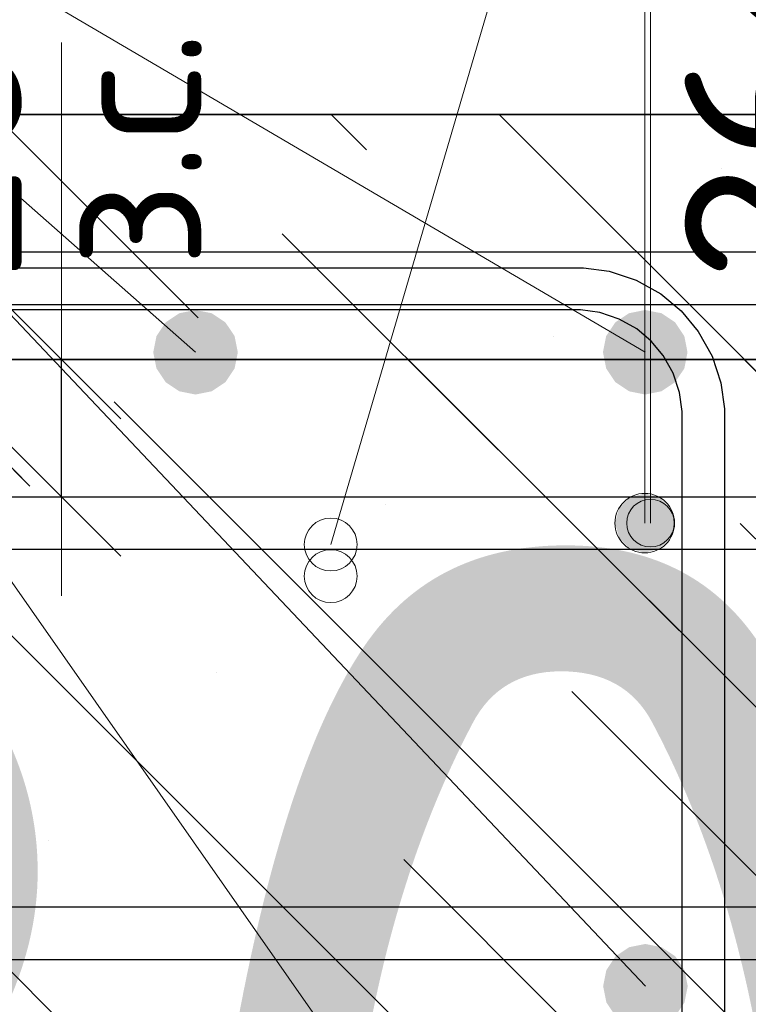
# Model space of a CAD drawing. Header units: metres. Extents: x -38 to 107, y -15 to 21.
# Tile 159 of 254: x 72.367 to 72.505, y 6.51 to 6.696. Entities that reach past the tile are written whole.
import ezdxf

# ---------------------------------------------------------------- set-up
doc = ezdxf.new("R2010")
doc.units = ezdxf.units.M
doc.header["$PDMODE"] = 65
for name, color, linetype, lineweight in [('XR$3$Арм. стержнями верхней зоны', 180, 'Continuous', 35), ('XR$3$Арм. стержнями нижней зоны', 180, 'Continuous', 35), ('XR$3$Арм.стержн. Арматура края', 96, 'Continuous', 35), ('XR$3$Арм.стержн. Хомут', 240, 'Continuous', 35), ('XR$3$Арм.стержн.горизонт. 1', 180, 'Continuous', 35), ('XR$3$Размерная линия_ общее', 7, 'Continuous', 13), ('XR$4$Арм. стержнями верхней зоны', 180, 'Continuous', 35), ('XR$4$Арм.стержн. Арматура края', 96, 'Continuous', 35), ('XR$4$ВК__отв в полу 1-2 эт', 220, 'Continuous', 25), ('XR$4$Размерная линия_ общее', 7, 'Continuous', 13), ('XR$5$Текст_ примечание', 7, 'Continuous', 13), ('XR$6$Арм. стержнями верхней зоны', 180, 'Continuous', 35), ('XR$6$Арм.стержн. Арматура края', 96, 'Continuous', 35), ('XR$6$ВК__отв в полу 1-2 эт', 220, 'Continuous', 25), ('XR$6$Размерная линия_ общее', 7, 'Continuous', 13)]:
    doc.layers.add(name, color=color, linetype=linetype, lineweight=lineweight)
doc.styles.add('ISOCPEUR', font='txt')
doc.dimstyles.new('DIMSTYLE_11', dxfattribs={"dimtxt": 0.033, "dimasz": 0.0375, "dimexe": 0, "dimexo": 0, "dimgap": 0.0165, "dimtad": 2, "dimdec": 0, "dimlfac": 1000, "dimrnd": 1, "dimzin": 12, "dimdsep": 46, "dimtxsty": 'ISOCPEUR', "dimblk1": 'ALL_ML_STRICH', "dimblk2": 'ALL_ML_STRICH', "dimsah": 1, "dimcen": 0, "dimclrd": 7, "dimclre": 256, "dimclrt": 7, "dimadec": 0, "dimazin": 0, "dimtfac": 1, "dimtdec": 0, "dimtix": 1, "dimtmove": 2, "dimatfit": 3, "dimfxl": 0, "dimtvp": 1.2, "dimtzin": 0, "dimlwd": 0, "dimlwe": -3, "dimarcsym": 0})
pattern_1 = [(135, (0, 0), (-0.031819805, -0.031819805), [0.4, -0.05, 0, -0.05]), (135, (-0.01591, -0.01591), (-0.031819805, -0.031819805), [0.8, -0.1, 0.1, -0.1])]

# ---------------------------------------------------------------- blocks, each defined once
blk = doc.blocks.new('ALL_ML_STRICH')
at = {"color": 0, "linetype": 'ByBlock', "lineweight": -2}
for p, q in [((0, -0.5), (0, 0.5)), ((-0.3, -0.3), (0.3, 0.3)), ((-1, 0), (0.5, 0))]:
    blk.add_line(p, q, dxfattribs=at)
blk = doc.blocks.new('*D143')
at = {"layer": 'DEFPOINTS', "color": 7, "linetype": 'Continuous', "lineweight": 13, "transparency": 33554687}
for p in [(72.50314, 6.67826), (72.50314, 6.65226), (72.54312, 6.65226)]:
    blk.add_point(p, dxfattribs=at)
at = {"layer": 'XR$3$Размерная линия_ общее', "color": 253, "linetype": 'Continuous', "lineweight": -2, "true_color": 0xa0a0a0, "transparency": 33554687}
for p, q in [((72.52314, 6.67826), (72.54312, 6.67826)), ((72.52314, 6.65226), (72.54312, 6.65226))]:
    blk.add_line(p, q, dxfattribs=at)
at = {"layer": 'XR$3$Размерная линия_ общее', "color": 7, "linetype": 'Continuous', "lineweight": -2, "transparency": 33554687}
blk.add_line((72.54312, 6.65226), (72.54312, 6.67826), dxfattribs=at)
at = {"layer": 'XR$3$Размерная линия_ общее', "color": 7, "linetype": 'Continuous', "lineweight": 13, "transparency": 33554687, "xscale": 0.0375, "yscale": 0.0375, "zscale": 0.0375}
for p, rotation in [((72.54312, 6.67826), 90), ((72.54312, 6.65226), 270)]:
    blk.add_blockref('ALL_ML_STRICH', p, dxfattribs=dict(at, rotation=rotation))
at = {"layer": 'XR$3$Размерная линия_ общее', "color": 7, "linetype": 'Continuous', "lineweight": 13, "transparency": 33554687, "insert": (72.54266, 6.69562), "char_height": 0.027, "width": 0.00135, "attachment_point": 1, "rotation": 90, "line_spacing_factor": 0.60241, "style": 'ISOCPEUR'}
blk.add_mtext('з.с.', dxfattribs=at)
at = {"layer": 'XR$3$Размерная линия_ общее', "color": 7, "linetype": 'Continuous', "lineweight": 13, "transparency": 33554687, "insert": (72.51912, 6.71598), "char_height": 0.033, "width": 0.066, "attachment_point": 5, "rotation": 90, "style": 'ISOCPEUR'}
blk.add_mtext('\\A1;{26}', dxfattribs=at)
blk = doc.blocks.new('*D528')
at = {"layer": 'DEFPOINTS', "color": 7, "linetype": 'Continuous', "lineweight": 13, "transparency": 33554687}
for p in [(72.49323, 6.63192), (72.49323, 6.60592), (72.53322, 6.60592)]:
    blk.add_point(p, dxfattribs=at)
at = {"layer": 'XR$4$Размерная линия_ общее', "color": 253, "linetype": 'Continuous', "lineweight": -2, "true_color": 0xa0a0a0, "transparency": 33554687}
for p, q in [((72.51323, 6.63192), (72.53322, 6.63192)), ((72.51323, 6.60592), (72.53322, 6.60592))]:
    blk.add_line(p, q, dxfattribs=at)
at = {"layer": 'XR$4$Размерная линия_ общее', "color": 7, "linetype": 'Continuous', "lineweight": -2, "transparency": 33554687}
blk.add_line((72.53322, 6.60592), (72.53322, 6.63192), dxfattribs=at)
at = {"layer": 'XR$4$Размерная линия_ общее', "color": 7, "linetype": 'Continuous', "lineweight": 13, "transparency": 33554687, "xscale": 0.0375, "yscale": 0.0375, "zscale": 0.0375}
for p, rotation in [((72.53322, 6.63192), 90), ((72.53322, 6.60592), 270)]:
    blk.add_blockref('ALL_ML_STRICH', p, dxfattribs=dict(at, rotation=rotation))
at = {"layer": 'XR$4$Размерная линия_ общее', "color": 7, "linetype": 'Continuous', "lineweight": 13, "transparency": 33554687, "insert": (72.53275, 6.64929), "char_height": 0.027, "width": 0.00135, "attachment_point": 1, "rotation": 90, "line_spacing_factor": 0.60241, "style": 'ISOCPEUR'}
blk.add_mtext('з.с.', dxfattribs=at)
at = {"layer": 'XR$4$Размерная линия_ общее', "color": 7, "linetype": 'Continuous', "lineweight": 13, "transparency": 33554687, "insert": (72.50922, 6.66965), "char_height": 0.033, "width": 0.066, "attachment_point": 5, "rotation": 90, "style": 'ISOCPEUR'}
blk.add_mtext('\\A1;{26}', dxfattribs=at)
blk = doc.blocks.new('*D1142')
at = {"layer": 'DEFPOINTS', "color": 7, "linetype": 'Continuous', "lineweight": 13, "transparency": 33554687}
for p in [(72.33484, 6.63192), (72.33484, 6.60592), (72.37482, 6.60592)]:
    blk.add_point(p, dxfattribs=at)
at = {"layer": 'XR$6$Размерная линия_ общее', "color": 253, "linetype": 'Continuous', "lineweight": -2, "true_color": 0xa0a0a0, "transparency": 33554687}
for p, q in [((72.35484, 6.63192), (72.37482, 6.63192)), ((72.35484, 6.60592), (72.37482, 6.60592))]:
    blk.add_line(p, q, dxfattribs=at)
at = {"layer": 'XR$6$Размерная линия_ общее', "color": 7, "linetype": 'Continuous', "lineweight": -2, "transparency": 33554687}
blk.add_line((72.37482, 6.60592), (72.37482, 6.63192), dxfattribs=at)
at = {"layer": 'XR$6$Размерная линия_ общее', "color": 7, "linetype": 'Continuous', "lineweight": 13, "transparency": 33554687, "xscale": 0.0375, "yscale": 0.0375, "zscale": 0.0375}
for p, rotation in [((72.37482, 6.63192), 90), ((72.37482, 6.60592), 270)]:
    blk.add_blockref('ALL_ML_STRICH', p, dxfattribs=dict(at, rotation=rotation))
at = {"layer": 'XR$6$Размерная линия_ общее', "color": 7, "linetype": 'Continuous', "lineweight": 13, "transparency": 33554687, "insert": (72.37436, 6.64929), "char_height": 0.027, "width": 0.00135, "attachment_point": 1, "rotation": 90, "line_spacing_factor": 0.60241, "style": 'ISOCPEUR'}
blk.add_mtext('з.с.', dxfattribs=at)
at = {"layer": 'XR$6$Размерная линия_ общее', "color": 7, "linetype": 'Continuous', "lineweight": 13, "transparency": 33554687, "insert": (72.35082, 6.66965), "char_height": 0.033, "width": 0.066, "attachment_point": 5, "rotation": 90, "style": 'ISOCPEUR'}
blk.add_mtext('\\A1;{26}', dxfattribs=at)

msp = doc.modelspace()

# ---------------------------------------------------------------- hatches: boundary and pattern name
at = {"linetype": 'Continuous', "lineweight": 25, "transparency": 33554687}
h = msp.add_hatch(dxfattribs=at)
h.set_pattern_fill('__________540', scale=0.015, style=0, pattern_type=2)
h.set_pattern_definition(pattern_1)
h.paths.add_polyline_path([(72.52526, 6.67826), (72.27526, 6.67826), (72.27526, 6.37826), (72.52526, 6.37826)], flags=0)
at = {"linetype": 'Continuous', "lineweight": 13, "transparency": 33554687}
h = msp.add_hatch(dxfattribs=at)
h.set_pattern_fill('__________540', scale=0.015, style=0, pattern_type=2)
h.set_pattern_definition(pattern_1)
h.paths.add_polyline_path([(72.12578, 6.63192), (72.12578, 6.43192), (72.57861, 6.43192), (72.57861, 6.63192)], flags=0)
h = msp.add_hatch(dxfattribs=at)
h.set_pattern_fill('__________540', scale=0.015, style=0, pattern_type=2)
h.set_pattern_definition(pattern_1)
h.paths.add_polyline_path([(72.12578, 6.63192), (72.12578, 6.43192), (72.57861, 6.43192), (72.57861, 6.63192)], flags=0)
at = {"layer": 'XR$3$Арм.стержн.горизонт. 1', "linetype": 'Continuous', "lineweight": 50, "transparency": 33554687}
for points in [[(72.40819, 6.63326), (72.40758, 6.63632), (72.40584, 6.63892), (72.40325, 6.64065), (72.40019, 6.64126), (72.39713, 6.64065), (72.39453, 6.63892), (72.3928, 6.63632), (72.39219, 6.63326), (72.3928, 6.6302), (72.39453, 6.6276), (72.39713, 6.62587), (72.40019, 6.62526), (72.40325, 6.62587), (72.40584, 6.6276), (72.40758, 6.6302)], [(72.49326, 6.63326), (72.49266, 6.63632), (72.49092, 6.63892), (72.48833, 6.64065), (72.48526, 6.64126), (72.4822, 6.64065), (72.47961, 6.63892), (72.47787, 6.63632), (72.47726, 6.63326), (72.47787, 6.6302), (72.47961, 6.6276), (72.4822, 6.62587), (72.48526, 6.62526), (72.48833, 6.62587), (72.49092, 6.6276), (72.49266, 6.6302)], [(72.4933, 6.51326), (72.49269, 6.51632), (72.49096, 6.51892), (72.48836, 6.52065), (72.4853, 6.52126), (72.48224, 6.52065), (72.47965, 6.51892), (72.47791, 6.51632), (72.4773, 6.51326), (72.47791, 6.5102), (72.47965, 6.5076), (72.48224, 6.50587), (72.4853, 6.50526), (72.48836, 6.50587), (72.49096, 6.5076), (72.49269, 6.5102)]]:
    msp.add_hatch(color=7, dxfattribs=at).paths.add_polyline_path(points)
at = {"layer": 'XR$4$Арм. стержнями верхней зоны', "linetype": 'Continuous', "lineweight": 13, "transparency": 33554687}
for points in [[(72.484, 6.60479), (72.4885, 6.60479), (72.48625, 6.60542)], [(72.49012, 6.60317), (72.48238, 6.60317), (72.48175, 6.60092)], [(72.49012, 6.60317), (72.48175, 6.60092), (72.49075, 6.60092)], [(72.4885, 6.60479), (72.484, 6.60479), (72.48238, 6.60317)], [(72.4885, 6.60479), (72.48238, 6.60317), (72.49012, 6.60317)], [(72.49075, 6.60092), (72.48175, 6.60092), (72.48238, 6.59867)], [(72.49075, 6.60092), (72.48238, 6.59867), (72.49012, 6.59867)], [(72.49012, 6.59867), (72.48238, 6.59867), (72.484, 6.59705)], [(72.49012, 6.59867), (72.484, 6.59705), (72.4885, 6.59705)], [(72.4885, 6.59705), (72.484, 6.59705), (72.48625, 6.59642)]]:
    msp.add_hatch(color=7, dxfattribs=at).paths.add_polyline_path(points)
at = {"layer": 'XR$6$Арм. стержнями верхней зоны', "linetype": 'Continuous', "lineweight": 13, "transparency": 33554687}
for points in [[(72.48798, 6.60576), (72.48236, 6.60576), (72.48033, 6.60374)], [(72.48798, 6.60576), (72.48033, 6.60374), (72.49001, 6.60374)], [(72.48236, 6.60576), (72.48798, 6.60576), (72.48517, 6.60655)], [(72.49001, 6.60374), (72.48033, 6.60374), (72.47954, 6.60092)], [(72.49001, 6.60374), (72.47954, 6.60092), (72.49079, 6.60092)], [(72.49079, 6.60092), (72.47954, 6.60092), (72.48033, 6.59811)], [(72.49079, 6.60092), (72.48033, 6.59811), (72.49001, 6.59811)], [(72.49001, 6.59811), (72.48033, 6.59811), (72.48236, 6.59609)], [(72.49001, 6.59811), (72.48236, 6.59609), (72.48798, 6.59609)], [(72.48798, 6.59609), (72.48236, 6.59609), (72.48517, 6.5953)]]:
    msp.add_hatch(color=7, dxfattribs=at).paths.add_polyline_path(points)

# ---------------------------------------------------------------- linework, layer by layer
at = {"color": 7, "linetype": 'Continuous', "lineweight": 13, "transparency": 33554687}
msp.add_line((72.37482, 6.63192), (72.37482, 6.69192), dxfattribs=at)
at = {"color": 7, "linetype": 'Continuous', "lineweight": 35, "transparency": 33554687}
for p, q in [((72.52526, 6.67826), (72.27526, 6.67826)), ((72.57861, 6.63192), (72.12578, 6.63192)), ((72.57861, 6.63192), (72.12578, 6.63192))]:
    msp.add_line(p, q, dxfattribs=at)
at = {"color": 7, "linetype": 'Continuous', "lineweight": 13, "transparency": 33554687}
for centre in [(72.42577, 6.59687), (72.42577, 6.59087)]:
    msp.add_circle(centre, 0.005, dxfattribs=at)
at = {"layer": 'XR$3$Арм. стержнями верхней зоны', "color": 4, "linetype": 'Continuous', "lineweight": 25, "transparency": 33554687}
msp.add_lwpolyline([(72.30026, 6.65226), (72.66223, 6.65226), (72.66223, 6.64226), (72.30026, 6.64226), (72.30026, 6.65226)], dxfattribs=at)
at = {"layer": 'XR$3$Арм. стержнями нижней зоны', "color": 4, "linetype": 'Continuous', "lineweight": 25, "transparency": 33554687}
msp.add_lwpolyline([(72.30026, 6.52826), (72.66223, 6.52826), (72.66223, 6.51826), (72.30026, 6.51826), (72.30026, 6.52826)], dxfattribs=at)
at = {"layer": 'XR$3$Арм.стержн. Арматура края', "color": 4, "linetype": 'Continuous', "lineweight": 25, "transparency": 33554687}
for points in [[(72.66223, 6.51826), (72.33355, 6.51826), (72.32745, 6.51911), (72.3211, 6.5212), (72.31526, 6.52448), (72.31044, 6.5285), (72.30642, 6.53331), (72.30315, 6.53916), (72.30106, 6.54551), (72.30021, 6.55161), (72.30021, 6.61891), (72.30106, 6.62501), (72.30315, 6.63136), (72.30642, 6.63721), (72.31044, 6.64202), (72.31526, 6.64604), (72.3211, 6.64932), (72.32745, 6.65141), (72.33355, 6.65226), (72.66223, 6.65226)], [(72.66223, 6.64226), (72.33425, 6.64226), (72.32973, 6.64163), (72.32515, 6.64012), (72.32095, 6.63777), (72.31754, 6.63492), (72.31469, 6.63151), (72.31234, 6.62732), (72.31084, 6.62274), (72.31021, 6.61822), (72.31021, 6.5523), (72.31084, 6.54778), (72.31234, 6.5432), (72.31469, 6.53901), (72.31754, 6.5356), (72.32095, 6.53275), (72.32515, 6.5304), (72.32973, 6.52889), (72.33425, 6.52826), (72.66223, 6.52826)]]:
    msp.add_lwpolyline(points, dxfattribs=at)
at = {"layer": 'XR$3$Арм.стержн. Хомут', "color": 40, "linetype": 'Continuous', "lineweight": 25, "transparency": 33554687}
for points in [[(72.3269, 6.64926), (72.47359, 6.64926), (72.47847, 6.64858), (72.48355, 6.64691), (72.48822, 6.64429), (72.49207, 6.64107), (72.49529, 6.63722), (72.49791, 6.63254), (72.49959, 6.62746), (72.50026, 6.62258), (72.50026, 6.42994), (72.49959, 6.42506), (72.49791, 6.41998), (72.49529, 6.4153), (72.49207, 6.41145), (72.48822, 6.40823), (72.48355, 6.40561), (72.47847, 6.40394), (72.47359, 6.40326), (72.3269, 6.40326)], [(72.3269, 6.64926), (72.47359, 6.64926), (72.47847, 6.64858), (72.48355, 6.64691), (72.48822, 6.64429), (72.49207, 6.64107), (72.49529, 6.63722), (72.49791, 6.63254), (72.49959, 6.62746), (72.50026, 6.62258), (72.50026, 6.42994), (72.49959, 6.42506), (72.49791, 6.41998), (72.49529, 6.4153), (72.49207, 6.41145), (72.48822, 6.40823), (72.48355, 6.40561), (72.47847, 6.40394), (72.47359, 6.40326), (72.3269, 6.40326)], [(72.32746, 6.41126), (72.47303, 6.41126), (72.47665, 6.41176), (72.48031, 6.41297), (72.48367, 6.41485), (72.4864, 6.41713), (72.48868, 6.41986), (72.49055, 6.42321), (72.49176, 6.42687), (72.49226, 6.43049), (72.49226, 6.62203), (72.49176, 6.62564), (72.49055, 6.62931), (72.48868, 6.63266), (72.4864, 6.63539), (72.48367, 6.63767), (72.48031, 6.63955), (72.47665, 6.64076), (72.47303, 6.64126), (72.32746, 6.64126)], [(72.32746, 6.41126), (72.47303, 6.41126), (72.47665, 6.41176), (72.48031, 6.41297), (72.48367, 6.41485), (72.4864, 6.41713), (72.48868, 6.41986), (72.49055, 6.42321), (72.49176, 6.42687), (72.49226, 6.43049), (72.49226, 6.62203), (72.49176, 6.62564), (72.49055, 6.62931), (72.48868, 6.63266), (72.4864, 6.63539), (72.48367, 6.63767), (72.48031, 6.63955), (72.47665, 6.64076), (72.47303, 6.64126), (72.32746, 6.64126)]]:
    msp.add_lwpolyline(points, dxfattribs=at)
at = {"layer": 'XR$3$Арм.стержн.горизонт. 1', "color": 7, "linetype": 'Continuous', "lineweight": 13, "transparency": 33554687}
for q in [(72.4853, 6.41826), (72.4853, 6.51326), (72.48526, 6.63326), (72.40019, 6.63326)]:
    msp.add_line((72.23031, 6.78305), q, dxfattribs=at)
at = {"layer": 'XR$4$Арм. стержнями верхней зоны', "color": 7, "linetype": 'Continuous', "lineweight": 13, "transparency": 33554687}
for p, q in [((72.48625, 6.80286), (72.48625, 6.60092)), ((72.48625, 6.60542), (72.48625, 6.60542)), ((72.48175, 6.60092), (72.48175, 6.60092)), ((72.49075, 6.60092), (72.49075, 6.60092)), ((72.48625, 6.59642), (72.48625, 6.59642))]:
    msp.add_line(p, q, dxfattribs=at)
at = {"layer": 'XR$4$Арм. стержнями верхней зоны', "color": 4, "linetype": 'Continuous', "lineweight": 25, "transparency": 33554687}
msp.add_lwpolyline([(72.15077, 6.60592), (72.58361, 6.60592), (72.58361, 6.59592), (72.15077, 6.59592), (72.15077, 6.60592)], dxfattribs=at)
at = {"layer": 'XR$4$Арм. стержнями верхней зоны', "color": 7, "linetype": 'Continuous', "lineweight": 13, "transparency": 33554687}
msp.add_circle((72.48625, 6.60092), 0.0045, dxfattribs=at)
at = {"layer": 'XR$4$Арм.стержн. Арматура края', "color": 4, "linetype": 'Continuous', "lineweight": 25, "transparency": 33554687}
for points in [[(72.58361, 6.47192), (72.17933, 6.47192), (72.17411, 6.47265), (72.16868, 6.47444), (72.16367, 6.47725), (72.15954, 6.4807), (72.15609, 6.48482), (72.15328, 6.48983), (72.15149, 6.49527), (72.15077, 6.50049), (72.15077, 6.57736), (72.15149, 6.58258), (72.15328, 6.58801), (72.15609, 6.59302), (72.15954, 6.59715), (72.16367, 6.6006), (72.16868, 6.60341), (72.17411, 6.6052), (72.17933, 6.60592), (72.58361, 6.60592)], [(72.58361, 6.59592), (72.18002, 6.59592), (72.17639, 6.59542), (72.17272, 6.59421), (72.16936, 6.59233), (72.16664, 6.59005), (72.16436, 6.58733), (72.16248, 6.58397), (72.16127, 6.5803), (72.16077, 6.57667), (72.16077, 6.50118), (72.16127, 6.49755), (72.16248, 6.49388), (72.16436, 6.49052), (72.16664, 6.4878), (72.16936, 6.48552), (72.17272, 6.48364), (72.17639, 6.48243), (72.18002, 6.48192), (72.58361, 6.48192)]]:
    msp.add_lwpolyline(points, dxfattribs=at)
at = {"layer": 'XR$4$ВК__отв в полу 1-2 эт', "color": 7, "linetype": 'Continuous', "lineweight": 13, "transparency": 33554687}
msp.add_line((72.42577, 6.59687), (72.48625, 6.80286), dxfattribs=at)
at = {"layer": 'XR$6$Арм. стержнями верхней зоны', "color": 7, "linetype": 'Continuous', "lineweight": 13, "transparency": 33554687}
for p, q in [((72.48517, 6.80175), (72.48517, 6.60092)), ((72.48517, 6.60655), (72.48517, 6.60655)), ((72.47954, 6.60092), (72.47954, 6.60092)), ((72.49079, 6.60092), (72.49079, 6.60092)), ((72.48517, 6.5953), (72.48517, 6.5953))]:
    msp.add_line(p, q, dxfattribs=at)
at = {"layer": 'XR$6$Арм. стержнями верхней зоны', "color": 4, "linetype": 'Continuous', "lineweight": 25, "transparency": 33554687}
msp.add_lwpolyline([(72.15077, 6.60592), (72.58361, 6.60592), (72.58361, 6.59592), (72.15077, 6.59592), (72.15077, 6.60592)], dxfattribs=at)
at = {"layer": 'XR$6$Арм. стержнями верхней зоны', "color": 7, "linetype": 'Continuous', "lineweight": 13, "transparency": 33554687}
msp.add_circle((72.48517, 6.60092), 0.00563, dxfattribs=at)
at = {"layer": 'XR$6$Арм.стержн. Арматура края', "color": 4, "linetype": 'Continuous', "lineweight": 25, "transparency": 33554687}
for points in [[(72.58361, 6.47192), (72.17933, 6.47192), (72.17412, 6.47265), (72.16868, 6.47444), (72.16367, 6.47725), (72.15954, 6.4807), (72.15609, 6.48482), (72.15329, 6.48983), (72.15149, 6.49527), (72.15077, 6.50049), (72.15077, 6.57736), (72.15149, 6.58258), (72.15329, 6.58801), (72.15609, 6.59302), (72.15954, 6.59715), (72.16367, 6.6006), (72.16868, 6.60341), (72.17412, 6.6052), (72.17933, 6.60592), (72.58361, 6.60592)], [(72.58361, 6.59592), (72.18002, 6.59592), (72.17639, 6.59542), (72.17272, 6.59421), (72.16936, 6.59233), (72.16664, 6.59005), (72.16436, 6.58733), (72.16248, 6.58397), (72.16127, 6.5803), (72.16077, 6.57667), (72.16077, 6.50118), (72.16127, 6.49755), (72.16248, 6.49388), (72.16436, 6.49052), (72.16664, 6.4878), (72.16936, 6.48552), (72.17272, 6.48364), (72.17639, 6.48243), (72.18002, 6.48192), (72.58361, 6.48192)]]:
    msp.add_lwpolyline(points, dxfattribs=at)
at = {"layer": 'XR$6$ВК__отв в полу 1-2 эт', "color": 7, "linetype": 'Continuous', "lineweight": 13, "transparency": 33554687}
msp.add_line((72.42577, 6.59687), (72.48625, 6.80286), dxfattribs=at)

# ---------------------------------------------------------------- texts
at = {"layer": 'XR$5$Текст_ примечание', "color": 7, "linetype": 'Continuous', "lineweight": 35, "transparency": 33554687, "insert": (70.35063, 6.34671), "char_height": 0.25, "width": 2.7437149, "attachment_point": 7, "style": 'ISOCPEUR'}
msp.add_mtext('\\W0.96;ГОСТ 34028-2016', dxfattribs=at)

# ---------------------------------------------------------------- dimensions: what is measured, and where the dimension line sits
at = {"layer": 'XR$3$Размерная линия_ общее', "color": 7, "linetype": 'Continuous', "lineweight": 13, "transparency": 33554687}
dim = msp.add_linear_dim(base=(72.54312, 6.67826), p1=(72.52314, 6.65226), p2=(72.52314, 6.67826), angle=90, text='<>\\Xз.с.', dimstyle='DIMSTYLE_11', override={"dimpost": '<>', "dimclrd": 7, "dimclre": 253, "dimclrt": 7, "dimlwd": 0, "dimlwe": 65533}, dxfattribs=at)
dim.commit()
dim.dimension.update_dxf_attribs({"geometry": '*D143', "text_midpoint": (72.51912, 6.71598), "dimtype": 160})
at = {"layer": 'XR$4$Размерная линия_ общее', "color": 7, "linetype": 'Continuous', "lineweight": 13, "transparency": 33554687}
dim = msp.add_linear_dim(base=(72.53322, 6.63192), p1=(72.51323, 6.60592), p2=(72.51323, 6.63192), angle=90, text='<>\\Xз.с.', dimstyle='DIMSTYLE_11', override={"dimpost": '<>', "dimclrd": 7, "dimclre": 253, "dimclrt": 7, "dimlwd": 0, "dimlwe": 65533}, dxfattribs=at)
dim.commit()
dim.dimension.update_dxf_attribs({"geometry": '*D528', "text_midpoint": (72.50922, 6.66965), "dimtype": 160})
at = {"layer": 'XR$6$Размерная линия_ общее', "color": 7, "linetype": 'Continuous', "lineweight": 13, "transparency": 33554687}
dim = msp.add_linear_dim(base=(72.37482, 6.63192), p1=(72.35484, 6.60592), p2=(72.35484, 6.63192), angle=90, text='<>\\Xз.с.', dimstyle='DIMSTYLE_11', override={"dimpost": '<>', "dimclrd": 7, "dimclre": 253, "dimclrt": 7, "dimlwd": 0, "dimlwe": 65533}, dxfattribs=at)
dim.commit()
dim.dimension.update_dxf_attribs({"geometry": '*D1142', "text_midpoint": (72.35082, 6.66965), "dimtype": 160})

doc.saveas('drawing.dxf')
